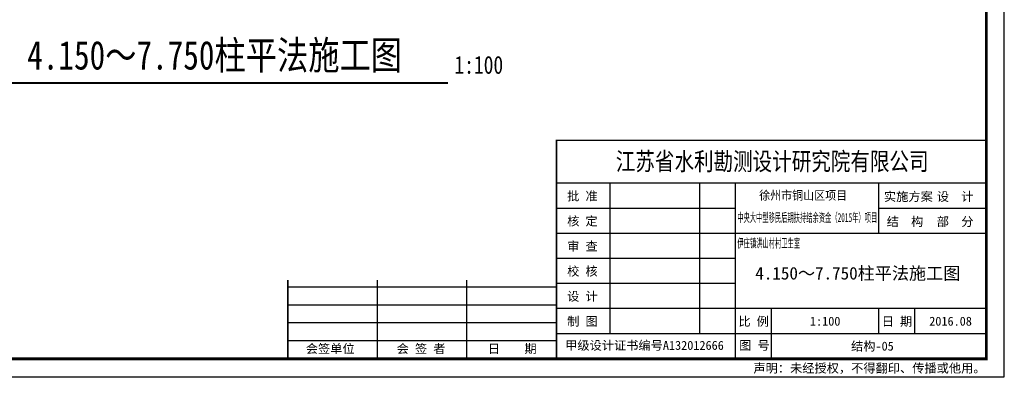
# Model space of a CAD drawing. Extents: x 4550910 to 19796140, y 148416 to 4611575.
# Tile 27 of 49: x 9702205 to 9729688, y 2189672 to 2199600. Entities that reach past the tile are written whole.
import ezdxf
from ezdxf.enums import TextEntityAlignment as Align

# ---------------------------------------------------------------- set-up
doc = ezdxf.new("R2010")
doc.units = 0
doc.header["$LTSCALE"] = 1000
doc.layers.add('TEXT', color=7, linetype='CONTINUOUS')
doc.layers.add('图框', color=7, linetype='CONTINUOUS')
doc.styles.add('-黑体', font='SIMHEI.TTF', dxfattribs={"width": 0.8})
doc.styles.add('ST', font='SimSun.ttf')

msp = doc.modelspace()

# ---------------------------------------------------------------- linework, layer by layer
at = {"layer": 'TEXT', "const_width": 50}
msp.add_lwpolyline([(9701094.3, 2197833), (9714157, 2197833)], dxfattribs=at)
at = {"layer": '图框'}
for p, q in [((9729188.3, 2195032.6), (9717188.3, 2195032.6)), ((9718688.3, 2190832.6), (9718688.3, 2195032.6)), ((9721188.3, 2190832.6), (9721188.3, 2195032.6)), ((9722188.3, 2190132.6), (9722188.3, 2195032.6)), ((9726188.3, 2193632.6), (9726188.3, 2195032.6)), ((9722188.3, 2194332.6), (9717188.3, 2194332.6)), ((9729188.3, 2194332.6), (9726188.3, 2194332.6)), ((9729188.3, 2193632.6), (9717188.3, 2193632.6)), ((9722188.3, 2192932.6), (9717188.3, 2192932.6)), ((9717188.3, 2192132.6), (9709688.3, 2192132.6)), ((9712188.3, 2190132.6), (9712188.3, 2192332.6)), ((9714688.3, 2190132.6), (9714688.3, 2192332.6)), ((9722188.3, 2192232.6), (9717188.3, 2192232.6)), ((9717188.3, 2191632.6), (9709688.3, 2191632.6)), ((9729188.3, 2191532.6), (9717188.3, 2191532.6)), ((9723188.3, 2190132.6), (9723188.3, 2191532.6)), ((9726188.3, 2190832.6), (9726188.3, 2191532.6)), ((9726188.3, 2190832.6), (9726188.3, 2191532.6)), ((9727188.3, 2190832.6), (9727188.3, 2191532.6)), ((9717188.3, 2191132.6), (9709688.3, 2191132.6)), ((9729188.3, 2190832.6), (9717188.3, 2190832.6)), ((9717188.3, 2190632.6), (9709688.3, 2190632.6))]:
    msp.add_line(p, q, dxfattribs=at)
at = {"layer": '图框', "color": 4}
msp.add_lwpolyline([(9729688.3, 2219332.6), (9687688.3, 2219332.6), (9687688.3, 2189632.6), (9729688.3, 2189632.6)], close=True, dxfattribs=at)
at = {"layer": '图框', "color": 4, "const_width": 80}
msp.add_lwpolyline([(9690188.3, 2190132.6), (9729188.3, 2190132.6), (9729188.3, 2218832.6), (9690188.3, 2218832.6)], close=True, dxfattribs=at)
at = {"layer": '图框', "const_width": 45}
for points in [[(9717188.3, 2190132.6), (9717188.3, 2196232.6), (9729188.3, 2196232.6)], [(9709688.3, 2190132.6), (9709688.3, 2192332.6)]]:
    msp.add_lwpolyline(points, dxfattribs=at)

# ---------------------------------------------------------------- texts
at = {"layer": 'TEXT', "style": '-黑体', "width": 0.8}
for s, height, p in [('4.150～7.750柱平法施工图', 800, (9707646.6, 2198208.9)), ('1:100', 500, (9715020, 2198089.8))]:
    msp.add_text(s, height=height, dxfattribs=at).set_placement(p, align=Align.CENTER)
at = {"layer": '图框', "style": 'ST', "width": 0.8}
msp.add_text('江苏省水利勘测设计研究院有限公司', height=500, dxfattribs=at).set_placement((9718844.4, 2195395.1))
at = {"layer": '图框', "style": 'ST'}
for s, p in [('批 准', (9717486.4, 2194552.6)), ('实施方案', (9726329.1, 2194537.9)), ('设  计', (9727804.5, 2194537.9)), ('核 定', (9717486.4, 2193852.6)), ('结  构', (9726404.5, 2193837.9)), ('部  分', (9727804.5, 2193837.9)), ('审 查', (9717486.4, 2193152.6)), ('校 核', (9717486.4, 2192452.6)), ('设 计', (9717486.4, 2191752.6)), ('制 图', (9717486.4, 2191052.6)), ('比 例', (9722266.3, 2191052.6)), ('日 期', (9726266.3, 2191052.6)), ('会签单位', (9710190.7, 2190289.8)), ('会 签 者', (9712726.1, 2190289.8)), ('日    期', (9715272.3, 2190289.8)), ('甲级设计证书编号A132012666', (9717430.5, 2190382.9)), ('图 号', (9722288.3, 2190382.9)), ('声明：未经授权，不得翻印、传播或他用。', (9722685.3, 2189747.2))]:
    msp.add_text(s, height=250, dxfattribs=at).set_placement(p)
for s, width, p in [('徐州市铜山区项目 ', 0.9, (9724150.2, 2194571.7)), ('中央大中型移民后期扶持结余资金（2015年）项目', 0.5, (9724188.5, 2193952.6))]:
    msp.add_text(s, height=250, dxfattribs=dict(at, width=width)).set_placement(p, align=Align.CENTER)
at = {"layer": '图框', "style": 'ST', "width": 0.5}
msp.add_text('伊庄镇洪山村村卫生室', height=250, dxfattribs=at).set_placement((9723112.7, 2193363.8), align=Align.MIDDLE_CENTER)
at = {"layer": '图框', "style": 'ST'}
for s, height, p in [('4.150～7.750柱平法施工图', 350, (9725598.7, 2192520.9)), ('1:100', 250, (9724688.5, 2191182.6)), ('2016.08', 250, (9728188.3, 2191182.6)), (' 结构-05', 250, (9725921.5, 2190486.9))]:
    msp.add_text(s, height=height, dxfattribs=at).set_placement(p, align=Align.MIDDLE_CENTER)

doc.saveas('drawing.dxf')
